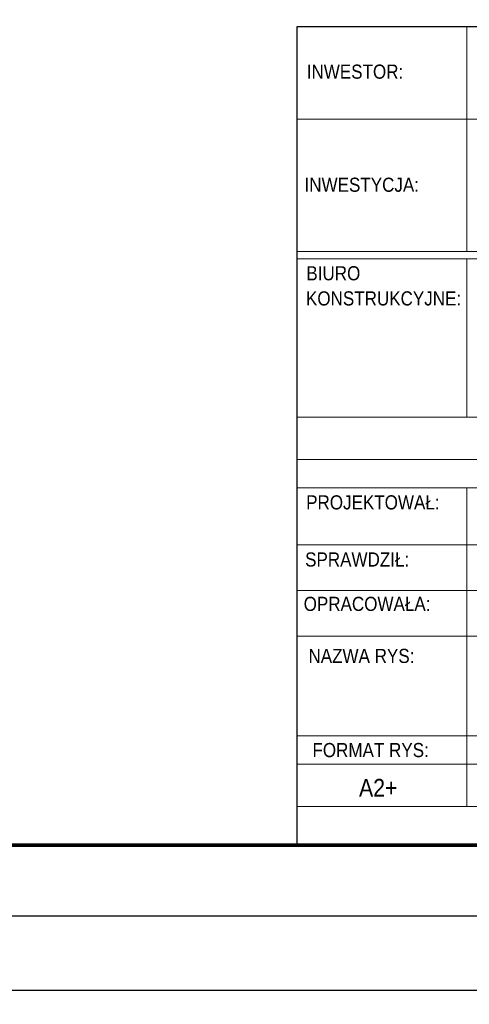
# Model space of a CAD drawing. Header units: millimetres. Extents: x 3526 to 4380, y 11541 to 12002.
# Tile 96 of 127: x 4218 to 4282, y 11541 to 11680. Entities that reach past the tile are written whole.
import ezdxf
from ezdxf.enums import TextEntityAlignment as Align

# ---------------------------------------------------------------- set-up
doc = ezdxf.new("R2010")
doc.units = ezdxf.units.MM
doc.header["$LTSCALE"] = 10
doc.layers.get('Defpoints').update_dxf_attribs({"color": 1})
doc.layers.add('_FORMATKA', color=8, linetype='Continuous', plot=False)
doc.layers.add('_RAMKA', color=7, linetype='Continuous', lineweight=35)
doc.layers.add('PS_DIM', color=4, linetype='Continuous', lineweight=13)
doc.layers.add('_tabelka', color=7, linetype='Continuous')
doc.styles.add('gil', font='txt', dxfattribs={"width": 0.9})
doc.styles.add('simplex', font='simplex.shx', dxfattribs={"width": 0.75})
doc.dimstyles.new('1_10_PRZ', dxfattribs={"dimtxt": 2, "dimasz": 1, "dimexe": 2, "dimexo": 5, "dimgap": 1, "dimtad": 1, "dimdec": 0, "dimlfac": 10, "dimtxsty": 'simplex', "dimblk": 'dimznak', "dimcen": 2, "dimse1": 1, "dimse2": 1, "dimclrt": 3, "dimadec": 1, "dimazin": 0, "dimtfac": 1, "dimtdec": 0, "dimtix": 1, "dimtmove": 2, "dimatfit": 3, "dimldrblk": 'dim-grot', "dimfxl": 1, "dimarcsym": 0})

# ---------------------------------------------------------------- blocks, each defined once
blk = doc.blocks.new('dimznak')
at = {"color": 0}
for points in [[(0, 2), (0, -2)], [(-2, 0), (2, 0)]]:
    blk.add_lwpolyline(points, dxfattribs=at)
at = {"color": 2}
blk.add_lwpolyline([(1, 1), (-1, -1)], dxfattribs=at)
blk = doc.blocks.new('*D9')
at = {"layer": 'Defpoints', "color": 0, "transparency": 16777216}
for p in [(3527.64, 11553.62), (4377.64, 11553.62), (4377.64, 11543.11)]:
    blk.add_point(p, dxfattribs=at)
at = {"layer": 'PS_DIM', "color": 0, "lineweight": -2, "transparency": 16777216}
blk.add_line((3528.64, 11543.11), (4376.64, 11543.11), dxfattribs=at)
at = {"layer": 'PS_DIM', "color": 0, "lineweight": -2, "transparency": 16777216, "rotation": 180}
blk.add_blockref('dimznak', (3527.64, 11543.11), dxfattribs=at)
at = {"layer": 'PS_DIM', "color": 0, "lineweight": -2, "transparency": 16777216}
blk.add_blockref('dimznak', (4377.64, 11543.11), dxfattribs=at)
at = {"layer": 'PS_DIM', "color": 3, "transparency": 16777216, "insert": (3952.64, 11545.11), "char_height": 2, "attachment_point": 5, "style": 'simplex'}
blk.add_mtext('8500', dxfattribs=at)
blk = doc.blocks.new('dim-grot')
blk.add_hatch(color=256).paths.add_polyline_path([(0, 0), (-2, 0.5), (-2, -0.5)])
blk.add_lwpolyline([(0, 0), (-2, 0.5), (-2, -0.5), (0, 0)])
blk = doc.blocks.new('tabela_rys')
at = {"layer": '_tabelka', "color": 251, "lineweight": 15}
for p, q in [((45.62, 123.55), (45.62, 91.73)), ((21.62, 110.45), (131.62, 110.45)), ((21.62, 91.73), (131.62, 91.73)), ((21.62, 91.73), (131.62, 91.73)), ((21.62, 91.73), (131.62, 91.73)), ((131.62, 90.73), (21.62, 90.73)), ((45.62, 68.32), (45.62, 90.73)), ((21.62, 68.32), (131.48, 68.32)), ((131.62, 62.32), (21.62, 62.32)), ((21.62, 58.32), (131.62, 58.32)), ((21.62, 58.32), (131.62, 58.32)), ((45.62, 58.32), (45.62, 37.33)), ((21.62, 50.24), (131.62, 50.24)), ((21.62, 43.79), (131.62, 43.79)), ((21.62, 37.33), (131.62, 37.33)), ((21.62, 37.33), (131.62, 37.33)), ((21.62, 37.33), (131.62, 37.33)), ((21.62, 37.33), (131.62, 37.33)), ((21.62, 37.33), (131.62, 37.33)), ((21.62, 37.33), (131.62, 37.33)), ((21.62, 37.33), (131.62, 37.33)), ((21.62, 37.33), (131.62, 37.33)), ((45.62, 37.33), (45.62, 23.22)), ((21.62, 23.22), (131.62, 23.22)), ((131.62, 23.22), (21.62, 23.22)), ((45.62, 23.22), (45.62, 13.22)), ((21.62, 19.22), (131.62, 19.22)), ((21.62, 13.22), (131.62, 13.22))]:
    blk.add_line(p, q, dxfattribs=at)
at = {"layer": '_tabelka', "color": 251, "lineweight": 30}
blk.add_lwpolyline([(131.62, 123.55), (21.62, 123.55), (21.62, 7.77), (131.62, 7.77)], close=True, dxfattribs=at)
at = {"layer": '_tabelka', "color": 12, "style": 'gil', "width": 0.9}
for s, p in [('INWESTOR:', (29.83, 117.19)), ('INWESTYCJA:', (30.79, 101.19)), ('BIURO', (26.77, 88.67)), ('KONSTRUKCYJNE:', (33.87, 85.11)), ('PROJEKTOWAŁ: ', (32.69, 56.26)), ('SPRAWDZIŁ: ', (30.47, 48.18)), ('OPRACOWAŁA: ', (31.87, 41.9)), ('NAZWA RYS:', (30.74, 34.54))]:
    blk.add_text(s, height=2, dxfattribs=at).set_placement(p, align=Align.MIDDLE)
at = {"layer": '_tabelka', "color": 251, "style": 'gil', "width": 0.9}
blk.add_text('FORMAT RYS:', height=2, dxfattribs=at).set_placement((32.04, 21.22), align=Align.MIDDLE)
at = {"layer": '_tabelka', "color": 7, "style": 'gil', "width": 0.9}
for p in [(47.79, 34.83), (47.79, 30.29), (47.79, 26.06)]:
    blk.add_attdef('NAZWA_RYS:', text='', height=2.5, dxfattribs=at).set_placement(p, align=Align.MIDDLE_LEFT)
blk.add_attdef('FORMAT', text='', height=2.5, dxfattribs=at).set_placement((33.12, 15.91), align=Align.MIDDLE)
at = {"layer": '_tabelka', "color": 7, "style": 'gil', "width": 0.9, "flags": 8}
for tag, p in [('DATA', (61.11, 15.91)), ('SKALA', (87.85, 15.91)), ('NR_RYSUNKU', (117.18, 15.91))]:
    blk.add_attdef(tag, text='', height=2.5, dxfattribs=at).set_placement(p, align=Align.MIDDLE)

msp = doc.modelspace()

# ---------------------------------------------------------------- linework, layer by layer
at = {"layer": '_FORMATKA', "lineweight": -3}
msp.add_lwpolyline([(3527.638, 11553.623), (4377.638, 11553.623), (4377.638, 11973.623), (3527.638, 11973.623)], close=True, dxfattribs=at)
at = {"layer": '_RAMKA', "lineweight": -3, "const_width": 0.5}
msp.add_lwpolyline([(3557.638, 11563.623), (4367.638, 11563.623), (4367.638, 11963.623), (3557.638, 11963.623)], close=True, dxfattribs=at)

# ---------------------------------------------------------------- block references
at = {"layer": 'PS_DIM', "color": 7}
ref = msp.add_blockref('tabela_rys', (4236.019, 11555.855), dxfattribs=at)
ref.add_attrib('FORMAT', 'A2+', dxfattribs={"layer": '_tabelka', "color": 7, "height": 2.5, "style": 'gil', "width": 0.9}).set_placement((4269.135, 11571.766), align=Align.MIDDLE)

# ---------------------------------------------------------------- dimensions: what is measured, and where the dimension line sits
at = {"layer": 'PS_DIM'}
dim = msp.add_linear_dim(base=(4377.638, 11543.109), p1=(3527.638, 11553.623), p2=(4377.638, 11553.623), dimstyle='1_10_PRZ', dxfattribs=at)
dim.commit()
dim.dimension.update_dxf_attribs({"geometry": '*D9', "text_midpoint": (3952.638, 11545.109)})

doc.saveas('drawing.dxf')
